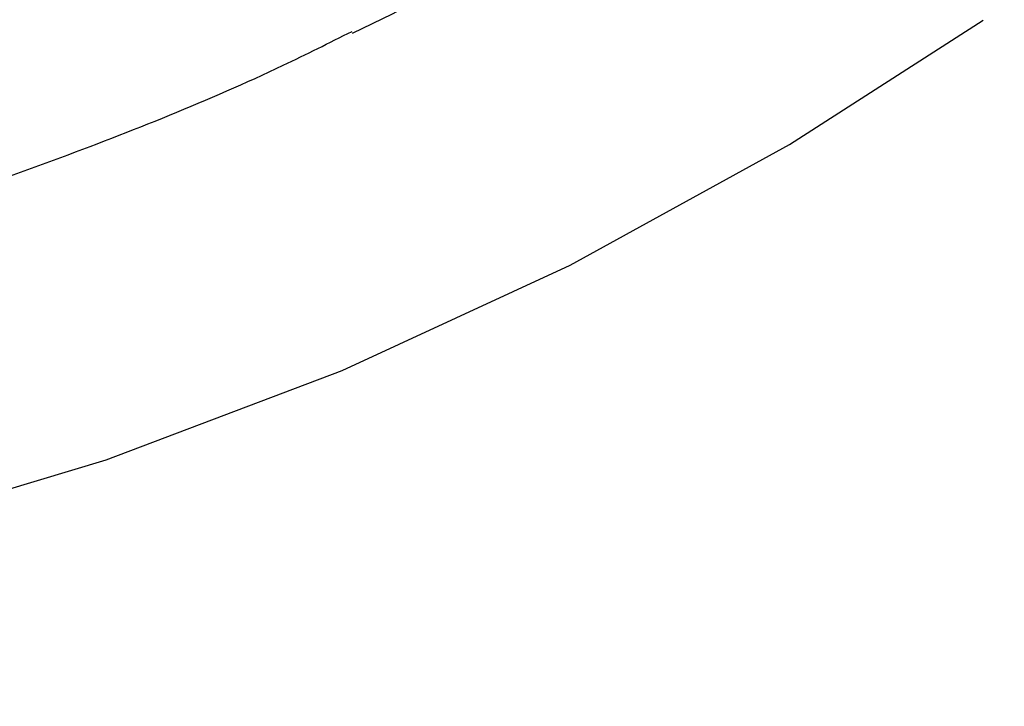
# Paper-space layout '_Isométrica' of a CAD drawing. Header units: millimetres. Extents: x -968 to 537, y -965 to 176.
# Tile 107 of 171: x -523 to -504, y -698 to -685. Entities that reach past the tile are written whole.
import ezdxf

# ---------------------------------------------------------------- set-up
doc = ezdxf.new("R2010")
doc.units = ezdxf.units.MM

psp = doc.layouts.new('_Isométrica')

# ---------------------------------------------------------------- linework, layer by layer
at = {"color": 7, "linetype": 'Continuous', "lineweight": 25, "flags": 128}
for points in [[(-516.722, -684.801), (-515.938, -684.422), (-511.639, -682.108), (-507.518, -679.488), (-503.581, -676.566), (-499.836, -673.348), (-496.29, -669.839), (-492.948, -666.046), (-489.817, -661.974), (-486.902, -657.631), (-484.207, -653.025), (-481.739, -648.164), (-479.501, -643.056), (-477.496, -637.71)], [(-546.963, -697.256), (-541.627, -697.082), (-536.412, -696.588), (-531.325, -695.775), (-526.376, -694.645), (-521.573, -693.2), (-516.924, -691.441), (-512.437, -689.372), (-508.119, -686.997), (-504.306, -684.546)]]:
    psp.add_lwpolyline(points, dxfattribs=at)
at = {"color": 7, "linetype": 'Continuous', "lineweight": 25}
for points, knots in [([(-739.867, -520.301), (-739.369, -521.586), (-737.929, -525.3), (-735.398, -531.424), (-732.215, -538.652), (-728.846, -545.83), (-725.298, -552.949), (-721.576, -559.997), (-717.686, -566.964), (-713.635, -573.839), (-709.427, -580.611), (-705.071, -587.271), (-700.571, -593.807), (-695.935, -600.211), (-691.17, -606.472), (-686.283, -612.58), (-681.28, -618.527), (-676.17, -624.303), (-670.959, -629.898), (-665.656, -635.305), (-660.267, -640.514), (-654.8, -645.518), (-649.263, -650.308), (-643.665, -654.877), (-638.013, -659.217), (-632.314, -663.32), (-626.578, -667.18), (-620.811, -670.789), (-615.024, -674.141), (-609.223, -677.23), (-603.419, -680.05), (-597.619, -682.594), (-591.834, -684.857), (-586.073, -686.834), (-580.346, -688.521), (-574.662, -689.913), (-569.034, -691.007), (-563.471, -691.801), (-557.984, -692.293), (-552.585, -692.482), (-547.284, -692.369), (-542.092, -691.955), (-537.017, -691.243), (-532.07, -690.235), (-527.256, -688.941), (-522.596, -687.34), (-519.086, -685.945), (-517.181, -684.993), (-516.73, -684.768)], [0, 0, 0, 0, 0.011834, 0.034207, 0.056575, 0.078938, 0.101298, 0.123655, 0.146011, 0.168367, 0.190723, 0.213081, 0.235441, 0.257806, 0.280175, 0.30255, 0.324932, 0.347323, 0.369722, 0.392132, 0.414553, 0.436986, 0.459431, 0.48189, 0.504362, 0.526847, 0.549345, 0.571854, 0.594374, 0.616901, 0.639433, 0.661962, 0.684483, 0.706988, 0.729468, 0.75191, 0.774304, 0.796637, 0.818894, 0.841064, 0.863135, 0.885099, 0.906952, 0.928694, 0.95033, 0.971871, 0.993332, 1, 1, 1, 1]), ([(-756.438, -521.609), (-755.909, -522.976), (-754.377, -526.929), (-751.695, -533.449), (-748.332, -541.149), (-744.782, -548.803), (-741.053, -556.399), (-737.148, -563.929), (-733.075, -571.381), (-728.837, -578.745), (-724.44, -586.013), (-719.892, -593.173), (-715.196, -600.217), (-710.361, -607.134), (-705.392, -613.916), (-700.296, -620.553), (-695.08, -627.036), (-689.749, -633.356), (-684.312, -639.505), (-678.775, -645.474), (-673.146, -651.255), (-667.431, -656.84), (-661.637, -662.221), (-655.773, -667.391), (-649.846, -672.342), (-643.862, -677.066), (-637.831, -681.558), (-631.759, -685.81), (-625.653, -689.816), (-619.523, -693.57), (-613.376, -697.065), (-607.219, -700.296), (-601.061, -703.257), (-594.912, -705.943), (-588.778, -708.35), (-582.67, -710.471), (-576.597, -712.304), (-570.567, -713.844), (-564.591, -715.089), (-558.678, -716.035), (-552.838, -716.682), (-547.081, -717.028), (-541.418, -717.073), (-535.858, -716.817), (-530.409, -716.264), (-525.082, -715.414), (-519.884, -714.27), (-514.819, -712.842), (-509.909, -711.107), (-506.267, -709.639), (-504.313, -708.661), (-503.895, -708.452)], [0, 0, 0, 0, 0.011091, 0.032071, 0.053048, 0.074021, 0.094991, 0.115959, 0.136926, 0.157892, 0.178858, 0.199825, 0.220794, 0.241765, 0.262739, 0.283717, 0.3047, 0.325688, 0.346683, 0.367685, 0.388695, 0.409714, 0.430741, 0.451778, 0.472825, 0.493882, 0.51495, 0.536027, 0.557114, 0.57821, 0.599314, 0.620422, 0.641534, 0.662643, 0.683746, 0.704837, 0.725908, 0.746953, 0.767962, 0.788925, 0.809834, 0.830678, 0.851449, 0.872138, 0.892741, 0.913255, 0.933682, 0.954026, 0.974296, 0.994504, 1, 1, 1, 1])]:
    psp.add_open_spline(points, degree=3, knots=knots, dxfattribs=at)

doc.saveas('drawing.dxf')
